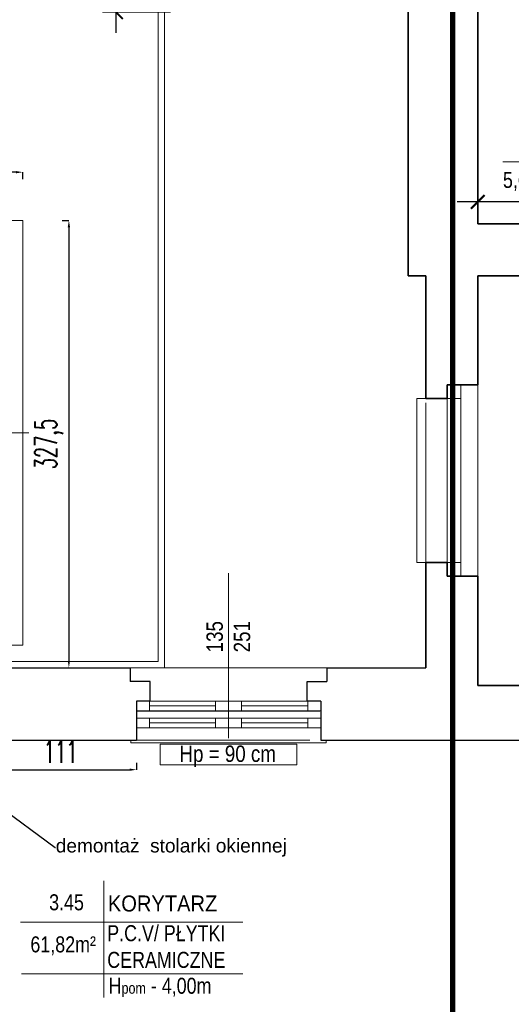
# Model space of a CAD drawing. Header units: millimetres. Extents: x 402 to 79005, y -7782 to 89952.
# Tile 66 of 256: x 26487 to 26847, y 14660 to 15381. Entities that reach past the tile are written whole.
import ezdxf
from ezdxf import colors
from ezdxf.entities.mleader import LeaderData, LeaderLine
from ezdxf.math import Vec2, Vec3

# ---------------------------------------------------------------- set-up
doc = ezdxf.new("R2010")
doc.units = ezdxf.units.MM
doc.header["$LTSCALE"] = 10
doc.linetypes.add('DASHED', pattern=[19.05, 12.7, -6.35])
doc.layers.get('0').update_dxf_attribs({"lineweight": 0})
doc.layers.get('Defpoints').update_dxf_attribs({"color": 253})
for name, color, linetype, lineweight in [('01 parter - ściany', 253, 'Continuous', 35), ('03-01_okna', 253, 'Continuous', 15), ('04-1_widok', 253, 'Continuous', 5), ('05-01_wymiary', 253, 'Continuous', 5), ('05-03_opis', 253, 'Continuous', 5), ('0_A_GRANICA OPRACOWANIA', 1, 'Continuous', 0), ('0_A_GRZEJNKI', 6, 'Continuous', 0), ('0_A_OKNA ISTNIEJACE', 7, 'Continuous', 0), ('0_A_PRZEKRÓJ', 5, 'Continuous', 0), ('0_A_WYMIAROWANIE', 1, 'Continuous', 5), ('0_A_ŚCIANY ', 253, 'Continuous', 30), ('0_OPISY', 1, 'Continuous', 0), ('0_SZKLANA ELEWACJA SZYBU WINDOWEGO', 132, 'Continuous', 0), ('A_SZYB WINDOWY', 7, 'Continuous', 0)]:
    doc.layers.add(name, color=color, linetype=linetype, lineweight=lineweight)
doc.styles.add('ariel', font='ARIAL.TTF', dxfattribs={"width": 0.8})
doc.styles.add('ariel_wym', font='simplex.shx', dxfattribs={"width": 0.65, "oblique": 25})
doc.styles.add('SIMPLEXD', font='simplex.shx', dxfattribs={"width": 0.6})
doc.styles.get("Standard").update_dxf_attribs({"font": 'arial.ttf'})
doc.dimstyles.new('1-100', dxfattribs={"dimtxt": 16, "dimasz": 5, "dimexe": 0, "dimexo": 0, "dimgap": 5, "dimtad": 1, "dimdec": 1, "dimtxsty": 'SIMPLEXD', "dimcen": 5, "dimclrt": 256, "dimadec": 0, "dimazin": 0, "dimtfac": 1, "dimtdec": 0, "dimtix": 1, "dimtmove": 1, "dimatfit": 3, "dimldrblk": 'LP', "dimfxl": 0, "dimarcsym": 0})
doc.dimstyles.new('ariel 50', dxfattribs={"dimtxt": 15, "dimasz": 10, "dimexe": 10, "dimexo": 0, "dimgap": 5, "dimtad": 1, "dimdec": 1, "dimrnd": 0.5, "dimtxsty": 'ariel_wym', "dimblk": 'ARCHTICK', "dimcen": 2.5, "dimdle": 15, "dimazin": 0, "dimtfac": 1, "dimtdec": 1, "dimtix": 1, "dimtmove": 0, "dimatfit": 3, "dimldrblk": 'DOT', "dimfxl": 0, "dimarcsym": 0})
doc.dimstyles.new('ariel 50 wnętrze', dxfattribs={"dimtxt": 15, "dimasz": 10, "dimexe": 10, "dimexo": 0, "dimgap": 5, "dimtad": 1, "dimdec": 1, "dimrnd": 0.5, "dimtxsty": 'ariel_wym', "dimblk": 'ARCHTICK', "dimcen": 2.5, "dimdle": 15, "dimazin": 0, "dimtfac": 1, "dimtdec": 1, "dimtix": 1, "dimtmove": 0, "dimatfit": 3, "dimldrblk": 'DOT', "dimfxl": 0, "dimarcsym": 0})

# ---------------------------------------------------------------- blocks, each defined once
blk = doc.blocks.new('_ArchTick')
at = {"color": 0, "linetype": 'ByBlock', "const_width": 0.15}
blk.add_lwpolyline([(-0.5, -0.5), (0.5, 0.5)], dxfattribs=at)
blk = doc.blocks.new('*D3140')
at = {"layer": '05-01_wymiary', "color": 0, "lineweight": -2}
for p, q in [((26557.25, 15371.4), (26557.25, 15541.4)), ((26597.25, 15526.4), (26547.25, 15526.4)), ((26597.25, 15386.4), (26547.25, 15386.4))]:
    blk.add_line(p, q, dxfattribs=at)
at = {"layer": 'Defpoints', "color": 0, "lineweight": 0}
for p in [(26557.25, 15526.4), (26822.23, 15526.4), (26822.23, 15386.4)]:
    blk.add_point(p, dxfattribs=at)
at = {"layer": '05-01_wymiary', "color": 0, "lineweight": -2, "xscale": 10, "yscale": 10, "zscale": 10}
for p, rotation in [((26557.25, 15526.4), 90), ((26557.25, 15386.4), 270)]:
    blk.add_blockref('_ArchTick', p, dxfattribs=dict(at, rotation=rotation))
at = {"layer": '05-01_wymiary', "color": 0, "insert": (26544.75, 15456.4), "char_height": 15, "attachment_point": 5, "rotation": 90, "style": 'ariel_wym'}
blk.add_mtext('140', dxfattribs=at)
blk = doc.blocks.new('_Dot')
at = {"color": 0, "linetype": 'ByBlock', "lineweight": -2}
blk.add_line((-0.5, 0), (-1, 0), dxfattribs=at)
at = {"color": 0, "linetype": 'ByBlock', "const_width": 0.5}
blk.add_lwpolyline([(-0.25, 0, 1), (0.25, 0, 1)], format="xyb", close=True, dxfattribs=at)
blk = doc.blocks.new('*D2807')
at = {"layer": '05-01_wymiary', "color": 0, "lineweight": -2}
for p, q in [((26822.23, 15237.47), (26822.23, 15257.47)), ((27409.23, 15237.47), (27409.23, 15257.47)), ((27424.23, 15247.47), (26807.23, 15247.47))]:
    blk.add_line(p, q, dxfattribs=at)
at = {"layer": 'Defpoints', "color": 0, "lineweight": 9}
for p in [(26822.23, 15247.47), (26822.23, 15212.52), (27409.23, 15212.52)]:
    blk.add_point(p, dxfattribs=at)
at = {"layer": '05-01_wymiary', "color": 0, "lineweight": -2, "xscale": 10, "yscale": 10, "zscale": 10, "rotation": 180}
blk.add_blockref('_ArchTick', (26822.23, 15247.47), dxfattribs=at)
at = {"layer": '05-01_wymiary', "color": 0, "lineweight": -2, "xscale": 10, "yscale": 10, "zscale": 10}
blk.add_blockref('_ArchTick', (27409.23, 15247.47), dxfattribs=at)
at = {"layer": '05-01_wymiary', "color": 0, "insert": (27115.73, 15259.97), "char_height": 15, "attachment_point": 5, "style": 'ariel_wym'}
blk.add_mtext('587', dxfattribs=at)
blk = doc.blocks.new('*D3777')
at = {"layer": '0_A_WYMIAROWANIE', "color": 0, "lineweight": -2}
for p, q in [((26461.15, 14836.7), (26461.15, 14831.7)), ((26466.15, 14831.7), (26567.15, 14831.7)), ((26572.15, 14836.7), (26572.15, 14831.7))]:
    blk.add_line(p, q, dxfattribs=at)
at = {"layer": '0_A_WYMIAROWANIE', "color": 0, "lineweight": 9}
for points in [[(26466.15, 14832.54), (26466.15, 14830.87), (26461.15, 14831.7)], [(26567.15, 14830.87), (26567.15, 14832.54), (26572.15, 14831.7)]]:
    blk.add_solid(points, dxfattribs=at)
at = {"layer": 'Defpoints', "color": 0, "lineweight": 9}
for p in [(26461.15, 14853.4), (26572.15, 14853.4), (26572.15, 14831.7)]:
    blk.add_point(p, dxfattribs=at)
at = {"layer": '0_A_WYMIAROWANIE', "insert": (26516.65, 14844.7), "char_height": 16, "attachment_point": 5, "style": 'SIMPLEXD'}
blk.add_mtext('111', dxfattribs=at)
blk = doc.blocks.new('LP')
for p, q in [((0, 0), (-1, 0)), ((0, 1), (0, 0)), ((0, -1), (0, 0)), ((0, 0), (1, 0))]:
    blk.add_line(p, q)
at = {"const_width": 0.2}
blk.add_lwpolyline([(0.71, 0.71), (-0.71, -0.71)], dxfattribs=at)
blk = doc.blocks.new('zw$BBA8')
blk.add_line((-576.9, 1706.1), (1673.1, 1706.1))
blk = doc.blocks.new('*D4114')
at = {"layer": '0_A_WYMIAROWANIE', "color": 0, "lineweight": -2}
for p, q in [((26208.95, 15264.23), (26208.95, 15269.23)), ((26483.95, 15269.23), (26213.95, 15269.23)), ((26488.95, 15264.23), (26488.95, 15269.23))]:
    blk.add_line(p, q, dxfattribs=at)
at = {"layer": '0_A_WYMIAROWANIE', "color": 0, "lineweight": 9}
for points in [[(26213.95, 15270.06), (26213.95, 15268.4), (26208.95, 15269.23)], [(26483.95, 15268.4), (26483.95, 15270.06), (26488.95, 15269.23)]]:
    blk.add_solid(points, dxfattribs=at)
at = {"layer": 'Defpoints', "color": 0, "lineweight": 9}
for p in [(26208.95, 15269.23), (26208.95, 15224.06), (26488.95, 15224.06)]:
    blk.add_point(p, dxfattribs=at)
at = {"layer": '0_A_WYMIAROWANIE', "insert": (26348.95, 15282.23), "char_height": 16, "attachment_point": 5, "style": 'SIMPLEXD'}
blk.add_mtext('280', dxfattribs=at)
blk = doc.blocks.new('*D4115')
at = {"layer": '0_A_WYMIAROWANIE', "color": 0, "lineweight": -2}
for p, q in [((26517.71, 15233.94), (26522.71, 15233.94)), ((26522.71, 15228.94), (26522.71, 14911.4)), ((26517.71, 14906.4), (26522.71, 14906.4))]:
    blk.add_line(p, q, dxfattribs=at)
at = {"layer": '0_A_WYMIAROWANIE', "color": 0, "lineweight": 9}
for points in [[(26523.54, 15228.94), (26521.88, 15228.94), (26522.71, 15233.94)], [(26521.88, 14911.4), (26523.54, 14911.4), (26522.71, 14906.4)]]:
    blk.add_solid(points, dxfattribs=at)
at = {"layer": 'Defpoints', "color": 0, "lineweight": 9}
for p in [(26488.95, 15233.94), (26488.95, 14906.4), (26522.71, 14906.4)]:
    blk.add_point(p, dxfattribs=at)
at = {"layer": '0_A_WYMIAROWANIE', "insert": (26508.19, 15070.17), "char_height": 16, "attachment_point": 5, "rotation": 90, "style": 'SIMPLEXD'}
blk.add_mtext('327,5', dxfattribs=at)

msp = doc.modelspace()

# ---------------------------------------------------------------- linework, layer by layer
at = {"color": 1, "lineweight": 0}
msp.add_lwpolyline([(26568.15, 14853.4), (26568.15, 14853.4), (26568.15, 14851.4), (26706.65, 14851.4), (26711.15, 14851.4), (26711.15, 14853.4)], dxfattribs=at)
at = {"layer": '01 parter - ściany'}
for p, q in [((26771.23, 15386.4), (26771.23, 15231.4)), ((26822.23, 15386.4), (26822.23, 15231.4)), ((26771.23, 15231.4), (26771.23, 15193.4)), ((27409.23, 15231.4), (26822.23, 15231.4)), ((26784.23, 15193.4), (26771.23, 15193.4)), ((26784.23, 15193.4), (26784.23, 15113.4)), ((27409.23, 15193.4), (26822.23, 15193.4)), ((26822.23, 15193.4), (26822.23, 15113.4)), ((26799.73, 15113.4), (26822.23, 15113.4)), ((26784.23, 14973.4), (26784.23, 14906.4)), ((26799.73, 14973.4), (26822.23, 14973.4)), ((26822.23, 14973.4), (26822.23, 14893.4)), ((27228.83, 14893.4), (26822.23, 14893.4))]:
    msp.add_line(p, q, dxfattribs=at)
for points in [[(26799.73, 15113.4), (26799.73, 15103.4), (26784.23, 15103.4), (26784.23, 15113.4)], [(26799.73, 14973.4), (26799.73, 14983.4), (26784.23, 14983.4), (26784.23, 14973.4)]]:
    msp.add_lwpolyline(points, dxfattribs=at)
at = {"layer": '03-01_okna', "linetype": 'DASHED'}
msp.add_line((26784.23, 14973.4), (26784.23, 15113.4), dxfattribs=at)
at = {"layer": '03-01_okna', "linetype": 'Continuous', "lineweight": 0}
for p, q in [((26799.73, 14973.4), (26799.73, 15113.4)), ((26809.73, 14973.4), (26809.73, 15113.4)), ((26809.73, 15113.4), (26809.73, 15103.4)), ((26809.73, 15103.4), (26799.73, 15103.4)), ((26804.73, 14983.4), (26804.73, 15103.4)), ((26809.73, 14983.4), (26799.73, 14983.4)), ((26809.73, 14973.4), (26809.73, 14983.4))]:
    msp.add_line(p, q, dxfattribs=at)
msp.add_lwpolyline([(26784.23, 15103.4), (26777.48, 15103.4), (26777.48, 14983.4), (26784.23, 14983.4)], dxfattribs=at)
at = {"layer": '04-1_widok'}
msp.add_line((26822.23, 14973.4), (26822.23, 15113.4), dxfattribs=at)
at = {"layer": '05-03_opis'}
for p, q in [((26840.53, 15276.92), (27041.58, 15276.92)), ((26548.2, 14750.34), (26548.2, 14664.77)), ((26487.34, 14720.01), (26650.19, 14720.01)), ((26487.88, 14682.19), (26650.19, 14682.19))]:
    msp.add_line(p, q, dxfattribs=at)
at = {"layer": '0_A_GRANICA OPRACOWANIA', "color": 1, "linetype": 'DASHED', "const_width": 4}
msp.add_lwpolyline([(25790.69, 15835.23), (26803.78, 15835.23), (26803.78, 14441.31), (25790.69, 14441.31)], close=True, dxfattribs=at)
at = {"layer": '0_A_GRZEJNKI', "lineweight": 0}
msp.add_lwpolyline([(26589.65, 14850.33), (26689.65, 14850.33), (26689.65, 14835.33), (26589.65, 14835.33), (26589.65, 14850.33)], dxfattribs=at)
at = {"layer": '0_A_OKNA ISTNIEJACE', "color": 1, "lineweight": 0}
for points in [[(26572.15, 14874.9), (26572.15, 14881.9), (26707.15, 14881.9), (26707.15, 14874.9)], [(26630.15, 14878.4), (26581.65, 14878.4)], [(26697.65, 14878.4), (26649.15, 14878.4)], [(26572.15, 14862.4), (26572.15, 14869.4), (26707.15, 14869.4), (26707.15, 14862.4)], [(26572.65, 14862.4), (26706.65, 14862.4)], [(26630.15, 14865.9), (26581.65, 14865.9)], [(26697.65, 14865.9), (26649.15, 14865.9)]]:
    msp.add_lwpolyline(points, dxfattribs=at)
for points in [[(26572.15, 14881.9), (26581.65, 14881.9), (26581.65, 14874.9), (26572.15, 14874.9)], [(26630.15, 14881.9), (26639.65, 14881.9), (26639.65, 14874.9), (26630.15, 14874.9)], [(26639.65, 14881.9), (26649.15, 14881.9), (26649.15, 14874.9), (26639.65, 14874.9)], [(26697.65, 14881.9), (26707.15, 14881.9), (26707.15, 14874.9), (26697.65, 14874.9)], [(26572.15, 14869.4), (26581.65, 14869.4), (26581.65, 14862.4), (26572.15, 14862.4)], [(26630.15, 14869.4), (26639.65, 14869.4), (26639.65, 14862.4), (26630.15, 14862.4)], [(26639.65, 14869.4), (26649.15, 14869.4), (26649.15, 14862.4), (26639.65, 14862.4)], [(26697.65, 14869.4), (26707.15, 14869.4), (26707.15, 14862.4), (26697.65, 14862.4)]]:
    msp.add_lwpolyline(points, close=True, dxfattribs=at)
at = {"layer": '0_A_OKNA ISTNIEJACE', "color": 1, "lineweight": -3}
msp.add_lwpolyline([(26572.65, 14874.9), (26706.65, 14874.9)], dxfattribs=at)
at = {"layer": '0_A_PRZEKRÓJ', "color": 1, "lineweight": 0}
for points in [[(26639.65, 14854.78), (26639.65, 14975.71)], [(26567.65, 14906.4), (26711.65, 14906.4)]]:
    msp.add_lwpolyline(points, dxfattribs=at)
at = {"layer": '0_A_ŚCIANY ', "lineweight": 0}
for points in [[(25997.15, 15377.48), (25997.15, 14910.9), (26588.15, 14910.9), (26588.15, 15678.48)], [(26465.65, 14906.4), (26592.65, 14906.4), (26592.65, 15676.4)]]:
    msp.add_lwpolyline(points, dxfattribs=at)
at = {"layer": '0_A_ŚCIANY ', "lineweight": 30}
for points in [[(26465.65, 14906.4), (26567.65, 14906.4)], [(26567.65, 14906.4), (26567.65, 14896.4)], [(26711.65, 14906.4), (26711.65, 14896.4)], [(26711.65, 14906.4), (26784.23, 14906.4)], [(26582.15, 14896.4), (26582.15, 14896.4), (26567.65, 14896.4)], [(26582.15, 14881.9), (26582.15, 14896.4)], [(26697.15, 14881.9), (26697.15, 14896.4)], [(26697.15, 14896.4), (26711.65, 14896.4)], [(26572.15, 14881.9), (26572.15, 14853.4)], [(26582.15, 14881.9), (26572.15, 14881.9)], [(26707.15, 14881.9), (26697.15, 14881.9)], [(26707.15, 14881.9), (26707.15, 14853.4)], [(26461.15, 14853.4), (26572.15, 14853.4)], [(26707.15, 14853.4), (26876.17, 14853.4)]]:
    msp.add_lwpolyline(points, dxfattribs=at)
at = {"layer": '0_A_ŚCIANY ', "linetype": 'DASHED', "lineweight": 0}
msp.add_lwpolyline([(26572.15, 14853.4), (26705.65, 14853.4)], dxfattribs=at)
at = {"layer": '0_SZKLANA ELEWACJA SZYBU WINDOWEGO'}
msp.add_lwpolyline([(26208.95, 15233.9), (26488.95, 15233.9), (26488.95, 14922.9), (26208.95, 14922.9)], close=True, dxfattribs=at)

# ---------------------------------------------------------------- block references
at = {"layer": 'A_SZYB WINDOWY', "xscale": 0.09999999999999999, "yscale": 0.09999999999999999, "zscale": 0.09999999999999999}
msp.add_blockref('zw$BBA8', (26326.15, 14907.79), dxfattribs=at)

# ---------------------------------------------------------------- texts
at = {"color": 1, "lineweight": 30, "ltscale": 100, "insert": (26623.48, 14929.08), "char_height": 12, "width": 185.4507, "attachment_point": 2, "rotation": 90}
msp.add_mtext('{\\fArial Narrow|b0|i0|c238|p34;135\\P251}', dxfattribs=at)
at = {"color": 1, "lineweight": 30, "ltscale": 100, "insert": (26639.04, 14849.39), "char_height": 12, "width": 185.4507, "attachment_point": 2}
msp.add_mtext('{\\fArial Narrow|b0|i0|c238|p34;Hp = 90 cm}', dxfattribs=at)
at = {"layer": '05-03_opis', "char_height": 11.7117, "style": 'ariel'}
for s, insert, width, attachment_point in [('{\\fArial|b0|i0|c238|p34;5,61m²}', (26861.05, 15262.47), 54.4563, 5), ('{\\fArial|b0|i0|c238|p34;3.45}', (26520.98, 14734.51), 54.4563, 5), ('\\W0.9;{\\fArial|b0|i0|c238|p34;KORYTARZ}', (26551.26, 14733.64), 178.3187, 4), ('{\\fArial|b0|i0|c238|p34;P.C.V/ PŁYTKI CERAMICZNE}', (26550.8, 14702.13), 161.3945, 4), ('{\\fArial|b0|i0|c238|p34;61,82m²}', (26518.51, 14702.71), 54.4563, 5), ('{\\fArial|b0|i0|c238|p34; H\\H0.7x;pom\\H1.429x; - 4,00m}', (26548.2, 14672.26), 161.3945, 4)]:
    msp.add_mtext(s, dxfattribs=dict(at, insert=insert, width=width, attachment_point=attachment_point))

# ---------------------------------------------------------------- dimensions: what is measured, and where the dimension line sits
at = {"layer": '05-01_wymiary'}
dim = msp.add_linear_dim(base=(26557.25, 15526.4), p1=(26822.23, 15386.4), p2=(26822.23, 15526.4), angle=90, dimstyle='ariel 50', dxfattribs=at)
dim.commit()
dim.dimension.update_dxf_attribs({"geometry": '*D3140', "text_midpoint": (26544.75, 15456.4)})
dim = msp.add_linear_dim(base=(26822.23, 15247.47), p1=(27409.23, 15212.52), p2=(26822.23, 15212.52), dimstyle='ariel 50 wnętrze', dxfattribs=at)
dim.commit()
dim.dimension.update_dxf_attribs({"geometry": '*D2807', "text_midpoint": (27115.73, 15259.97)})
at = {"layer": '0_A_WYMIAROWANIE', "color": 1}
for base, p1, p2, picture, middle in [((26208.95, 15269.23), (26488.95, 15224.06), (26208.95, 15224.06), '*D4114', (26348.95, 15282.23)), ((26572.15, 14831.7), (26461.15, 14853.4), (26572.15, 14853.4), '*D3777', (26516.65, 14844.7))]:
    dim = msp.add_linear_dim(base=base, p1=p1, p2=p2, dimstyle='1-100', dxfattribs=at)
    dim.commit()
    dim.dimension.update_dxf_attribs({"geometry": picture, "text_midpoint": middle})
dim = msp.add_linear_dim(base=(26522.71, 14906.4), p1=(26488.95, 15233.94), p2=(26488.95, 14906.4), angle=90, dimstyle='1-100', dxfattribs=at)
dim.commit()
dim.dimension.update_dxf_attribs({"geometry": '*D4115', "text_midpoint": (26508.19, 15070.17)})

# ---------------------------------------------------------------- leaders
at = {"layer": '0_OPISY', "color": 5, "lineweight": 0}
ml = msp.add_multileader_mtext('Standard', dxfattribs=at)
ml.set_content('demontaż  stolarki okiennej ', color=5)
ml.set_leader_properties()
ml.build(insert=Vec2(0, 0))
ml.multileader.update_dxf_attribs({"dogleg_length": 0.36, "arrow_head_size": 10})
ctx = ml.context
ctx.base_point, ctx.char_height, ctx.arrow_head_size, ctx.landing_gap_size, ctx.plane_origin = Vec3(26513, 14774.62), 10, 10, 0.09, Vec3(26207.59, 14997.9)
notes = []
notes.append((ctx, [(0, (1, 1, 0), (26512.64, 14774.62), (1, 0), 0.36, [(0, [(26393.65, 14862.4)], 0, [])])]))
ctx.mtext.insert, ctx.mtext.flow_direction = Vec3(26513.09, 14781.09), 5
for ctx, leaders in notes:
    for number, flags, end, landing, length, lines in leaders:
        leader = LeaderData()
        leader.index, (leader.has_last_leader_line, leader.has_dogleg_vector, leader.attachment_direction) = number, flags
        leader.last_leader_point, leader.dogleg_vector, leader.dogleg_length = Vec3(end), Vec3(landing), length
        for number, points, colour, breaks in lines:
            line = LeaderLine()
            line.index, line.vertices, line.color, line.breaks = number, Vec3.list(points), colors.encode_raw_color(colour), breaks
            leader.lines.append(line)
        ctx.leaders.append(leader)

doc.saveas('drawing.dxf')
